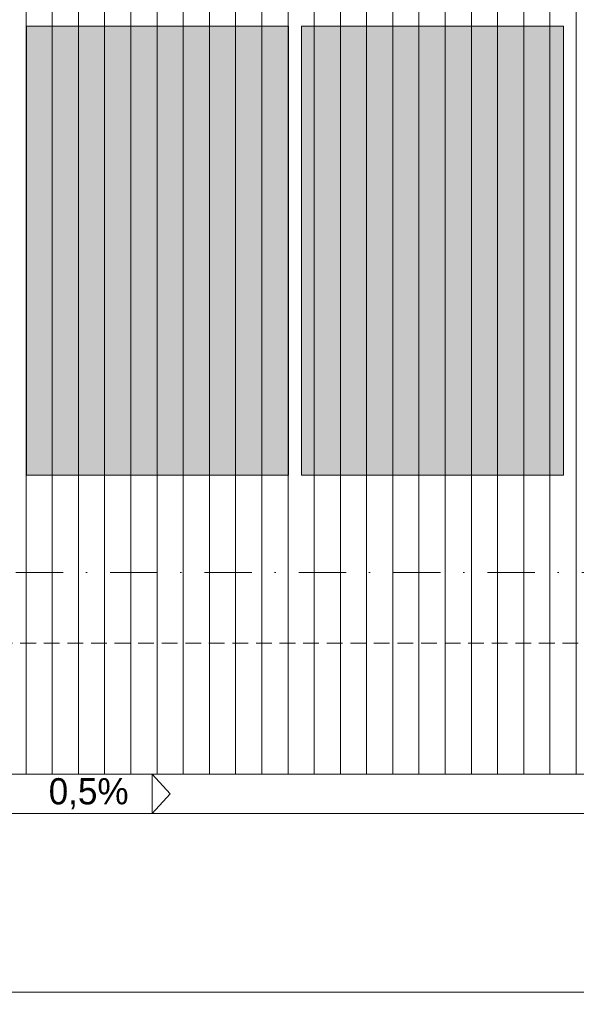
# Model space of a CAD drawing. Header units: millimetres. Extents: x 100377 to 139599, y -1988 to 13993.
# Tile 15 of 53: x 110938 to 113063, y -1342 to 2417. Entities that reach past the tile are written whole.
import ezdxf

# ---------------------------------------------------------------- set-up
doc = ezdxf.new("R2010")
doc.units = ezdxf.units.MM
doc.header["$MEASUREMENT"] = 0
doc.linetypes.add('Kropki i Kreski', pattern=[360, 180, -90, 0, -90])
doc.linetypes.add('Przerywana gęsta', pattern=[90, 60, -30])
for name, color, linetype, lineweight in [('Nowe_0_Nr_pióra__1', 7, 'Continuous', 13), ('Nowe_0_Nr_pióra__2', 251, 'Continuous', 13), ('Nowe_0_Nr_pióra__77', 2, 'Continuous', 15), ('Nowe_299-A Wymiary Opisy_Nr_pióra__1', 7, 'Continuous', 13), ('Nowe_299-A Wymiary Opisy_Nr_pióra__21', 7, 'Continuous', 25), ('Nowe_830-G Teksty Etykiety_Nr_pióra__1', 7, 'Continuous', 13)]:
    doc.layers.add(name, color=color, linetype=linetype, lineweight=lineweight)
doc.layers.add('Nowe_299-A Wymiary Opisy', color=7, linetype='Continuous')
doc.styles.add('STYL_AUTOMATYCZNY_1', font='txt')
doc.dimstyles.new('STYL_AUTOMATYCZNY__2', dxfattribs={"dimtxt": 200, "dimasz": 47.5, "dimexe": 0.18, "dimexo": 300, "dimgap": 0.09, "dimtad": 1, "dimtih": 1, "dimtoh": 1, "dimdec": 0, "dimlfac": 0.1, "dimzin": 0, "dimdsep": 46, "dimtxsty": 'STYL_AUTOMATYCZNY_1', "dimblk": 'ARROWHEAD_2', "dimblk1": 'ARROWHEAD_2', "dimblk2": 'ARROWHEAD_2', "dimcen": 0.09, "dimclrd": 7, "dimclre": 7, "dimclrt": 7, "dimadec": 1, "dimazin": 0, "dimtfac": 1, "dimtdec": 4, "dimtmove": 0, "dimatfit": 3, "dimfxl": 0, "dimtolj": 1, "dimtzin": 0, "dimarcsym": 0})

# ---------------------------------------------------------------- blocks, each defined once
blk = doc.blocks.new('*X2')
at = {"layer": 'Nowe_0_Nr_pióra__2', "color": 251, "linetype": 'Continuous', "lineweight": 13}
for p, q in [((110962.4, 2537), (110962.4, 2287)), ((110962.4, 2537), (110962.4, 2287)), ((111062.4, 2537), (111062.4, 2287)), ((111062.4, 2537), (111062.4, 2287)), ((111162.4, 2537), (111162.4, 2287)), ((111162.4, 2537), (111162.4, 2287)), ((111262.4, 2537), (111262.4, 2287)), ((111262.4, 2537), (111262.4, 2287)), ((111362.4, 2537), (111362.4, 2287)), ((111362.4, 2537), (111362.4, 2287)), ((111462.4, 2537), (111462.4, 2287)), ((111462.4, 2537), (111462.4, 2287)), ((111562.4, 2537), (111562.4, 2287)), ((111562.4, 2537), (111562.4, 2287)), ((111662.4, 2537), (111662.4, 2287)), ((111662.4, 2537), (111662.4, 2287)), ((111762.4, 2537), (111762.4, 2287)), ((111762.4, 2537), (111762.4, 2287)), ((111862.4, 2537), (111862.4, 2287)), ((111862.4, 2537), (111862.4, 2287)), ((111962.4, 2537), (111962.4, 2287)), ((111962.4, 2537), (111962.4, 2287)), ((112062.4, 2537), (112062.4, 2287)), ((112062.4, 2537), (112062.4, 2287)), ((112162.4, 2537), (112162.4, 2287)), ((112162.4, 2537), (112162.4, 2287)), ((112262.4, 2537), (112262.4, 2287)), ((112262.4, 2537), (112262.4, 2287)), ((112362.4, 2537), (112362.4, 2287)), ((112362.4, 2537), (112362.4, 2287)), ((112462.4, 2537), (112462.4, 2287)), ((112462.4, 2537), (112462.4, 2287)), ((112562.4, 2537), (112562.4, 2287)), ((112562.4, 2537), (112562.4, 2287)), ((112662.4, 2537), (112662.4, 2287)), ((112662.4, 2537), (112662.4, 2287)), ((112762.4, 2537), (112762.4, 2287)), ((112762.4, 2537), (112762.4, 2287)), ((112862.4, 2537), (112862.4, 2287)), ((112862.4, 2537), (112862.4, 2287)), ((112962.4, 2537), (112962.4, 2287)), ((112962.4, 2537), (112962.4, 2287)), ((113062.4, 2537), (113062.4, 2287)), ((113062.4, 2537), (113062.4, 2287)), ((110962.4, 2287), (110962.4, 2037)), ((110962.4, 2287), (110962.4, 2037)), ((111062.4, 2287), (111062.4, 2037)), ((111062.4, 2287), (111062.4, 2037)), ((111162.4, 2287), (111162.4, 2037)), ((111162.4, 2287), (111162.4, 2037)), ((111262.4, 2287), (111262.4, 2037)), ((111262.4, 2287), (111262.4, 2037)), ((111362.4, 2287), (111362.4, 2037)), ((111362.4, 2287), (111362.4, 2037)), ((111462.4, 2287), (111462.4, 2037)), ((111462.4, 2287), (111462.4, 2037)), ((111562.4, 2287), (111562.4, 2037)), ((111562.4, 2287), (111562.4, 2037)), ((111662.4, 2287), (111662.4, 2037)), ((111662.4, 2287), (111662.4, 2037)), ((111762.4, 2287), (111762.4, 2037)), ((111762.4, 2287), (111762.4, 2037)), ((111862.4, 2287), (111862.4, 2037)), ((111862.4, 2287), (111862.4, 2037)), ((111962.4, 2287), (111962.4, 2037)), ((111962.4, 2287), (111962.4, 2037)), ((112062.4, 2287), (112062.4, 2037)), ((112062.4, 2287), (112062.4, 2037)), ((112162.4, 2287), (112162.4, 2037)), ((112162.4, 2287), (112162.4, 2037)), ((112262.4, 2287), (112262.4, 2037)), ((112262.4, 2287), (112262.4, 2037)), ((112362.4, 2287), (112362.4, 2037)), ((112362.4, 2287), (112362.4, 2037)), ((112462.4, 2287), (112462.4, 2037)), ((112462.4, 2287), (112462.4, 2037)), ((112562.4, 2287), (112562.4, 2037)), ((112562.4, 2287), (112562.4, 2037)), ((112662.4, 2287), (112662.4, 2037)), ((112662.4, 2287), (112662.4, 2037)), ((112762.4, 2287), (112762.4, 2037)), ((112762.4, 2287), (112762.4, 2037)), ((112862.4, 2287), (112862.4, 2037)), ((112862.4, 2287), (112862.4, 2037)), ((112962.4, 2287), (112962.4, 2037)), ((112962.4, 2287), (112962.4, 2037)), ((113062.4, 2287), (113062.4, 2037)), ((113062.4, 2287), (113062.4, 2037)), ((110962.4, 2037), (110962.4, 1787)), ((110962.4, 2037), (110962.4, 1787)), ((111062.4, 2037), (111062.4, 1787)), ((111062.4, 2037), (111062.4, 1787)), ((111162.4, 2037), (111162.4, 1787)), ((111162.4, 2037), (111162.4, 1787)), ((111262.4, 2037), (111262.4, 1787)), ((111262.4, 2037), (111262.4, 1787)), ((111362.4, 2037), (111362.4, 1787)), ((111362.4, 2037), (111362.4, 1787)), ((111462.4, 2037), (111462.4, 1787)), ((111462.4, 2037), (111462.4, 1787)), ((111562.4, 2037), (111562.4, 1787)), ((111562.4, 2037), (111562.4, 1787)), ((111662.4, 2037), (111662.4, 1787)), ((111662.4, 2037), (111662.4, 1787)), ((111762.4, 2037), (111762.4, 1787)), ((111762.4, 2037), (111762.4, 1787)), ((111862.4, 2037), (111862.4, 1787)), ((111862.4, 2037), (111862.4, 1787)), ((111962.4, 2037), (111962.4, 1787)), ((111962.4, 2037), (111962.4, 1787)), ((112062.4, 2037), (112062.4, 1787)), ((112062.4, 2037), (112062.4, 1787)), ((112162.4, 2037), (112162.4, 1787)), ((112162.4, 2037), (112162.4, 1787)), ((112262.4, 2037), (112262.4, 1787)), ((112262.4, 2037), (112262.4, 1787)), ((112362.4, 2037), (112362.4, 1787)), ((112362.4, 2037), (112362.4, 1787)), ((112462.4, 2037), (112462.4, 1787)), ((112462.4, 2037), (112462.4, 1787)), ((112562.4, 2037), (112562.4, 1787)), ((112562.4, 2037), (112562.4, 1787)), ((112662.4, 2037), (112662.4, 1787)), ((112662.4, 2037), (112662.4, 1787)), ((112762.4, 2037), (112762.4, 1787)), ((112762.4, 2037), (112762.4, 1787)), ((112862.4, 2037), (112862.4, 1787)), ((112862.4, 2037), (112862.4, 1787)), ((112962.4, 2037), (112962.4, 1787)), ((112962.4, 2037), (112962.4, 1787)), ((113062.4, 2037), (113062.4, 1787)), ((113062.4, 2037), (113062.4, 1787)), ((110962.4, 1787), (110962.4, 1537)), ((110962.4, 1787), (110962.4, 1537)), ((111062.4, 1787), (111062.4, 1537)), ((111062.4, 1787), (111062.4, 1537)), ((111162.4, 1787), (111162.4, 1537)), ((111162.4, 1787), (111162.4, 1537)), ((111262.4, 1787), (111262.4, 1537)), ((111262.4, 1787), (111262.4, 1537)), ((111362.4, 1787), (111362.4, 1537)), ((111362.4, 1787), (111362.4, 1537)), ((111462.4, 1787), (111462.4, 1537)), ((111462.4, 1787), (111462.4, 1537)), ((111562.4, 1787), (111562.4, 1537)), ((111562.4, 1787), (111562.4, 1537)), ((111662.4, 1787), (111662.4, 1537)), ((111662.4, 1787), (111662.4, 1537)), ((111762.4, 1787), (111762.4, 1537)), ((111762.4, 1787), (111762.4, 1537)), ((111862.4, 1787), (111862.4, 1537)), ((111862.4, 1787), (111862.4, 1537)), ((111962.4, 1787), (111962.4, 1537)), ((111962.4, 1787), (111962.4, 1537)), ((112062.4, 1787), (112062.4, 1537)), ((112062.4, 1787), (112062.4, 1537)), ((112162.4, 1787), (112162.4, 1537)), ((112162.4, 1787), (112162.4, 1537)), ((112262.4, 1787), (112262.4, 1537)), ((112262.4, 1787), (112262.4, 1537)), ((112362.4, 1787), (112362.4, 1537)), ((112362.4, 1787), (112362.4, 1537)), ((112462.4, 1787), (112462.4, 1537)), ((112462.4, 1787), (112462.4, 1537)), ((112562.4, 1787), (112562.4, 1537)), ((112562.4, 1787), (112562.4, 1537)), ((112662.4, 1787), (112662.4, 1537)), ((112662.4, 1787), (112662.4, 1537)), ((112762.4, 1787), (112762.4, 1537)), ((112762.4, 1787), (112762.4, 1537)), ((112862.4, 1787), (112862.4, 1537)), ((112862.4, 1787), (112862.4, 1537)), ((112962.4, 1787), (112962.4, 1537)), ((112962.4, 1787), (112962.4, 1537)), ((113062.4, 1787), (113062.4, 1537)), ((113062.4, 1787), (113062.4, 1537)), ((110962.4, 1537), (110962.4, 1287)), ((110962.4, 1537), (110962.4, 1287)), ((111062.4, 1537), (111062.4, 1287)), ((111062.4, 1537), (111062.4, 1287)), ((111162.4, 1537), (111162.4, 1287)), ((111162.4, 1537), (111162.4, 1287)), ((111262.4, 1537), (111262.4, 1287)), ((111262.4, 1537), (111262.4, 1287)), ((111362.4, 1537), (111362.4, 1287)), ((111362.4, 1537), (111362.4, 1287)), ((111462.4, 1537), (111462.4, 1287)), ((111462.4, 1537), (111462.4, 1287)), ((111562.4, 1537), (111562.4, 1287)), ((111562.4, 1537), (111562.4, 1287)), ((111662.4, 1537), (111662.4, 1287)), ((111662.4, 1537), (111662.4, 1287)), ((111762.4, 1537), (111762.4, 1287)), ((111762.4, 1537), (111762.4, 1287)), ((111862.4, 1537), (111862.4, 1287)), ((111862.4, 1537), (111862.4, 1287)), ((111962.4, 1537), (111962.4, 1287)), ((111962.4, 1537), (111962.4, 1287)), ((112062.4, 1537), (112062.4, 1287)), ((112062.4, 1537), (112062.4, 1287)), ((112162.4, 1537), (112162.4, 1287)), ((112162.4, 1537), (112162.4, 1287)), ((112262.4, 1537), (112262.4, 1287)), ((112262.4, 1537), (112262.4, 1287)), ((112362.4, 1537), (112362.4, 1287)), ((112362.4, 1537), (112362.4, 1287)), ((112462.4, 1537), (112462.4, 1287)), ((112462.4, 1537), (112462.4, 1287)), ((112562.4, 1537), (112562.4, 1287)), ((112562.4, 1537), (112562.4, 1287)), ((112662.4, 1537), (112662.4, 1287)), ((112662.4, 1537), (112662.4, 1287)), ((112762.4, 1537), (112762.4, 1287)), ((112762.4, 1537), (112762.4, 1287)), ((112862.4, 1537), (112862.4, 1287)), ((112862.4, 1537), (112862.4, 1287)), ((112962.4, 1537), (112962.4, 1287)), ((112962.4, 1537), (112962.4, 1287)), ((113062.4, 1537), (113062.4, 1287)), ((113062.4, 1537), (113062.4, 1287)), ((110962.4, 1287), (110962.4, 1037)), ((110962.4, 1287), (110962.4, 1037)), ((111062.4, 1287), (111062.4, 1037)), ((111062.4, 1287), (111062.4, 1037)), ((111162.4, 1287), (111162.4, 1037)), ((111162.4, 1287), (111162.4, 1037)), ((111262.4, 1287), (111262.4, 1037)), ((111262.4, 1287), (111262.4, 1037)), ((111362.4, 1287), (111362.4, 1037)), ((111362.4, 1287), (111362.4, 1037)), ((111462.4, 1287), (111462.4, 1037)), ((111462.4, 1287), (111462.4, 1037)), ((111562.4, 1287), (111562.4, 1037)), ((111562.4, 1287), (111562.4, 1037)), ((111662.4, 1287), (111662.4, 1037)), ((111662.4, 1287), (111662.4, 1037)), ((111762.4, 1287), (111762.4, 1037)), ((111762.4, 1287), (111762.4, 1037)), ((111862.4, 1287), (111862.4, 1037)), ((111862.4, 1287), (111862.4, 1037)), ((111962.4, 1287), (111962.4, 1037)), ((111962.4, 1287), (111962.4, 1037)), ((112062.4, 1287), (112062.4, 1037)), ((112062.4, 1287), (112062.4, 1037)), ((112162.4, 1287), (112162.4, 1037)), ((112162.4, 1287), (112162.4, 1037)), ((112262.4, 1287), (112262.4, 1037)), ((112262.4, 1287), (112262.4, 1037)), ((112362.4, 1287), (112362.4, 1037)), ((112362.4, 1287), (112362.4, 1037)), ((112462.4, 1287), (112462.4, 1037)), ((112462.4, 1287), (112462.4, 1037)), ((112562.4, 1287), (112562.4, 1037)), ((112562.4, 1287), (112562.4, 1037)), ((112662.4, 1287), (112662.4, 1037)), ((112662.4, 1287), (112662.4, 1037)), ((112762.4, 1287), (112762.4, 1037)), ((112762.4, 1287), (112762.4, 1037)), ((112862.4, 1287), (112862.4, 1037)), ((112862.4, 1287), (112862.4, 1037)), ((112962.4, 1287), (112962.4, 1037)), ((112962.4, 1287), (112962.4, 1037)), ((113062.4, 1287), (113062.4, 1037)), ((113062.4, 1287), (113062.4, 1037)), ((110962.4, 1037), (110962.4, 787)), ((110962.4, 1037), (110962.4, 787)), ((111062.4, 1037), (111062.4, 787)), ((111062.4, 1037), (111062.4, 787)), ((111162.4, 1037), (111162.4, 787)), ((111162.4, 1037), (111162.4, 787)), ((111262.4, 1037), (111262.4, 787)), ((111262.4, 1037), (111262.4, 787)), ((111362.4, 1037), (111362.4, 787)), ((111362.4, 1037), (111362.4, 787)), ((111462.4, 1037), (111462.4, 787)), ((111462.4, 1037), (111462.4, 787)), ((111562.4, 1037), (111562.4, 787)), ((111562.4, 1037), (111562.4, 787)), ((111662.4, 1037), (111662.4, 787)), ((111662.4, 1037), (111662.4, 787)), ((111762.4, 1037), (111762.4, 787)), ((111762.4, 1037), (111762.4, 787)), ((111862.4, 1037), (111862.4, 787)), ((111862.4, 1037), (111862.4, 787)), ((111962.4, 1037), (111962.4, 787)), ((111962.4, 1037), (111962.4, 787)), ((112062.4, 1037), (112062.4, 787)), ((112062.4, 1037), (112062.4, 787)), ((112162.4, 1037), (112162.4, 787)), ((112162.4, 1037), (112162.4, 787)), ((112262.4, 1037), (112262.4, 787)), ((112262.4, 1037), (112262.4, 787)), ((112362.4, 1037), (112362.4, 787)), ((112362.4, 1037), (112362.4, 787)), ((112462.4, 1037), (112462.4, 787)), ((112462.4, 1037), (112462.4, 787)), ((112562.4, 1037), (112562.4, 787)), ((112562.4, 1037), (112562.4, 787)), ((112662.4, 1037), (112662.4, 787)), ((112662.4, 1037), (112662.4, 787)), ((112762.4, 1037), (112762.4, 787)), ((112762.4, 1037), (112762.4, 787)), ((112862.4, 1037), (112862.4, 787)), ((112862.4, 1037), (112862.4, 787)), ((112962.4, 1037), (112962.4, 787)), ((112962.4, 1037), (112962.4, 787)), ((113062.4, 1037), (113062.4, 787)), ((113062.4, 1037), (113062.4, 787)), ((110962.4, 787), (110962.4, 537)), ((110962.4, 787), (110962.4, 537)), ((111062.4, 787), (111062.4, 537)), ((111062.4, 787), (111062.4, 537)), ((111162.4, 787), (111162.4, 537)), ((111162.4, 787), (111162.4, 537)), ((111262.4, 787), (111262.4, 537)), ((111262.4, 787), (111262.4, 537)), ((111362.4, 787), (111362.4, 537)), ((111362.4, 787), (111362.4, 537)), ((111462.4, 787), (111462.4, 537)), ((111462.4, 787), (111462.4, 537)), ((111562.4, 787), (111562.4, 537)), ((111562.4, 787), (111562.4, 537)), ((111662.4, 787), (111662.4, 537)), ((111662.4, 787), (111662.4, 537)), ((111762.4, 787), (111762.4, 537)), ((111762.4, 787), (111762.4, 537)), ((111862.4, 787), (111862.4, 537)), ((111862.4, 787), (111862.4, 537)), ((111962.4, 787), (111962.4, 537)), ((111962.4, 787), (111962.4, 537)), ((112062.4, 787), (112062.4, 537)), ((112062.4, 787), (112062.4, 537)), ((112162.4, 787), (112162.4, 537)), ((112162.4, 787), (112162.4, 537)), ((112262.4, 787), (112262.4, 537)), ((112262.4, 787), (112262.4, 537)), ((112362.4, 787), (112362.4, 537)), ((112362.4, 787), (112362.4, 537)), ((112462.4, 787), (112462.4, 537)), ((112462.4, 787), (112462.4, 537)), ((112562.4, 787), (112562.4, 537)), ((112562.4, 787), (112562.4, 537)), ((112662.4, 787), (112662.4, 537)), ((112662.4, 787), (112662.4, 537)), ((112762.4, 787), (112762.4, 537)), ((112762.4, 787), (112762.4, 537)), ((112862.4, 787), (112862.4, 537)), ((112862.4, 787), (112862.4, 537)), ((112962.4, 787), (112962.4, 537)), ((112962.4, 787), (112962.4, 537)), ((113062.4, 787), (113062.4, 537)), ((113062.4, 787), (113062.4, 537)), ((110962.4, 537), (110962.4, 287)), ((110962.4, 537), (110962.4, 287)), ((111062.4, 537), (111062.4, 287)), ((111062.4, 537), (111062.4, 287)), ((111162.4, 537), (111162.4, 287)), ((111162.4, 537), (111162.4, 287)), ((111262.4, 537), (111262.4, 287)), ((111262.4, 537), (111262.4, 287)), ((111362.4, 537), (111362.4, 287)), ((111362.4, 537), (111362.4, 287)), ((111462.4, 537), (111462.4, 287)), ((111462.4, 537), (111462.4, 287)), ((111562.4, 537), (111562.4, 287)), ((111562.4, 537), (111562.4, 287)), ((111662.4, 537), (111662.4, 287)), ((111662.4, 537), (111662.4, 287)), ((111762.4, 537), (111762.4, 287)), ((111762.4, 537), (111762.4, 287)), ((111862.4, 537), (111862.4, 287)), ((111862.4, 537), (111862.4, 287)), ((111962.4, 537), (111962.4, 287)), ((111962.4, 537), (111962.4, 287)), ((112062.4, 537), (112062.4, 287)), ((112062.4, 537), (112062.4, 287)), ((112162.4, 537), (112162.4, 287)), ((112162.4, 537), (112162.4, 287)), ((112262.4, 537), (112262.4, 287)), ((112262.4, 537), (112262.4, 287)), ((112362.4, 537), (112362.4, 287)), ((112362.4, 537), (112362.4, 287)), ((112462.4, 537), (112462.4, 287)), ((112462.4, 537), (112462.4, 287)), ((112562.4, 537), (112562.4, 287)), ((112562.4, 537), (112562.4, 287)), ((112662.4, 537), (112662.4, 287)), ((112662.4, 537), (112662.4, 287)), ((112762.4, 537), (112762.4, 287)), ((112762.4, 537), (112762.4, 287)), ((112862.4, 537), (112862.4, 287)), ((112862.4, 537), (112862.4, 287)), ((112962.4, 537), (112962.4, 287)), ((112962.4, 537), (112962.4, 287)), ((113062.4, 537), (113062.4, 287)), ((113062.4, 537), (113062.4, 287)), ((110962.4, 287), (110962.4, 37)), ((110962.4, 287), (110962.4, 37)), ((111062.4, 287), (111062.4, 37)), ((111062.4, 287), (111062.4, 37)), ((111162.4, 287), (111162.4, 37)), ((111162.4, 287), (111162.4, 37)), ((111262.4, 287), (111262.4, 37)), ((111262.4, 287), (111262.4, 37)), ((111362.4, 287), (111362.4, 37)), ((111362.4, 287), (111362.4, 37)), ((111462.4, 287), (111462.4, 37)), ((111462.4, 287), (111462.4, 37)), ((111562.4, 287), (111562.4, 37)), ((111562.4, 287), (111562.4, 37)), ((111662.4, 287), (111662.4, 37)), ((111662.4, 287), (111662.4, 37)), ((111762.4, 287), (111762.4, 37)), ((111762.4, 287), (111762.4, 37)), ((111862.4, 287), (111862.4, 37)), ((111862.4, 287), (111862.4, 37)), ((111962.4, 287), (111962.4, 37)), ((111962.4, 287), (111962.4, 37)), ((112062.4, 287), (112062.4, 37)), ((112062.4, 287), (112062.4, 37)), ((112162.4, 287), (112162.4, 37)), ((112162.4, 287), (112162.4, 37)), ((112262.4, 287), (112262.4, 37)), ((112262.4, 287), (112262.4, 37)), ((112362.4, 287), (112362.4, 37)), ((112362.4, 287), (112362.4, 37)), ((112462.4, 287), (112462.4, 37)), ((112462.4, 287), (112462.4, 37)), ((112562.4, 287), (112562.4, 37)), ((112562.4, 287), (112562.4, 37)), ((112662.4, 287), (112662.4, 37)), ((112662.4, 287), (112662.4, 37)), ((112762.4, 287), (112762.4, 37)), ((112762.4, 287), (112762.4, 37)), ((112862.4, 287), (112862.4, 37)), ((112862.4, 287), (112862.4, 37)), ((112962.4, 287), (112962.4, 37)), ((112962.4, 287), (112962.4, 37)), ((113062.4, 287), (113062.4, 37)), ((113062.4, 287), (113062.4, 37)), ((110962.4, 37), (110962.4, -213)), ((110962.4, 37), (110962.4, -213)), ((111062.4, 37), (111062.4, -213)), ((111062.4, 37), (111062.4, -213)), ((111162.4, 37), (111162.4, -213)), ((111162.4, 37), (111162.4, -213)), ((111262.4, 37), (111262.4, -213)), ((111262.4, 37), (111262.4, -213)), ((111362.4, 37), (111362.4, -213)), ((111362.4, 37), (111362.4, -213)), ((111462.4, 37), (111462.4, -213)), ((111462.4, 37), (111462.4, -213)), ((111562.4, 37), (111562.4, -213)), ((111562.4, 37), (111562.4, -213)), ((111662.4, 37), (111662.4, -213)), ((111662.4, 37), (111662.4, -213)), ((111762.4, 37), (111762.4, -213)), ((111762.4, 37), (111762.4, -213)), ((111862.4, 37), (111862.4, -213)), ((111862.4, 37), (111862.4, -213)), ((111962.4, 37), (111962.4, -213)), ((111962.4, 37), (111962.4, -213)), ((112062.4, 37), (112062.4, -213)), ((112062.4, 37), (112062.4, -213)), ((112162.4, 37), (112162.4, -213)), ((112162.4, 37), (112162.4, -213)), ((112262.4, 37), (112262.4, -213)), ((112262.4, 37), (112262.4, -213)), ((112362.4, 37), (112362.4, -213)), ((112362.4, 37), (112362.4, -213)), ((112462.4, 37), (112462.4, -213)), ((112462.4, 37), (112462.4, -213)), ((112562.4, 37), (112562.4, -213)), ((112562.4, 37), (112562.4, -213)), ((112662.4, 37), (112662.4, -213)), ((112662.4, 37), (112662.4, -213)), ((112762.4, 37), (112762.4, -213)), ((112762.4, 37), (112762.4, -213)), ((112862.4, 37), (112862.4, -213)), ((112862.4, 37), (112862.4, -213)), ((112962.4, 37), (112962.4, -213)), ((112962.4, 37), (112962.4, -213)), ((113062.4, 37), (113062.4, -213)), ((113062.4, 37), (113062.4, -213)), ((110962.4, -213), (110962.4, -463)), ((110962.4, -213), (110962.4, -463)), ((111062.4, -213), (111062.4, -463)), ((111062.4, -213), (111062.4, -463)), ((111162.4, -213), (111162.4, -463)), ((111162.4, -213), (111162.4, -463)), ((111262.4, -213), (111262.4, -463)), ((111262.4, -213), (111262.4, -463)), ((111362.4, -213), (111362.4, -463)), ((111362.4, -213), (111362.4, -463)), ((111462.4, -213), (111462.4, -463)), ((111462.4, -213), (111462.4, -463)), ((111562.4, -213), (111562.4, -463)), ((111562.4, -213), (111562.4, -463)), ((111662.4, -213), (111662.4, -463)), ((111662.4, -213), (111662.4, -463)), ((111762.4, -213), (111762.4, -463)), ((111762.4, -213), (111762.4, -463)), ((111862.4, -213), (111862.4, -463)), ((111862.4, -213), (111862.4, -463)), ((111962.4, -213), (111962.4, -463)), ((111962.4, -213), (111962.4, -463)), ((112062.4, -213), (112062.4, -463)), ((112062.4, -213), (112062.4, -463)), ((112162.4, -213), (112162.4, -463)), ((112162.4, -213), (112162.4, -463)), ((112262.4, -213), (112262.4, -463)), ((112262.4, -213), (112262.4, -463)), ((112362.4, -213), (112362.4, -463)), ((112362.4, -213), (112362.4, -463)), ((112462.4, -213), (112462.4, -463)), ((112462.4, -213), (112462.4, -463)), ((112562.4, -213), (112562.4, -463)), ((112562.4, -213), (112562.4, -463)), ((112662.4, -213), (112662.4, -463)), ((112662.4, -213), (112662.4, -463)), ((112762.4, -213), (112762.4, -463)), ((112762.4, -213), (112762.4, -463)), ((112862.4, -213), (112862.4, -463)), ((112862.4, -213), (112862.4, -463)), ((112962.4, -213), (112962.4, -463)), ((112962.4, -213), (112962.4, -463)), ((113062.4, -213), (113062.4, -463)), ((113062.4, -213), (113062.4, -463))]:
    blk.add_line(p, q, dxfattribs=at)
blk = doc.blocks.new('Wypełnienie_1_1', base_point=(0, 0))
at = {"layer": 'Nowe_0_Nr_pióra__2', "color": 251, "linetype": 'Continuous', "lineweight": 13}
blk.add_blockref('*X2', (0, 0), dxfattribs=at)
blk = doc.blocks.new('*D20')
at = {"layer": 'Nowe_299-A Wymiary Opisy_Nr_pióra__1', "color": 7, "linetype": 'Continuous', "lineweight": 13}
for p, q in [((102464.4, -1342.1), (102464.4, -263)), ((137460.4, -1342.1), (137460.4, -263)), ((102433.8, -1295.2), (102464.4, -1295.2)), ((102464.4, -1295.2), (137460.4, -1295.2)), ((137460.4, -1295.2), (137491, -1295.2))]:
    blk.add_line(p, q, dxfattribs=at)
at = {"layer": 'Nowe_299-A Wymiary Opisy_Nr_pióra__21', "color": 7, "linetype": 'Continuous', "lineweight": 25}
for p, q in [((102482.4, -1264), (102446.4, -1326.5)), ((137442.4, -1326.5), (137478.4, -1264))]:
    blk.add_line(p, q, dxfattribs=at)
at = {"layer": 'Nowe_299-A Wymiary Opisy_Nr_pióra__1', "color": 7, "lineweight": 13, "insert": (119620.5, -1255.2), "char_height": 200, "attachment_point": 7, "style": 'STYL_AUTOMATYCZNY_1'}
blk.add_mtext('{\\A1;3\xa0500}', dxfattribs=at)
blk = doc.blocks.new('ARROWHEAD_2')
at = {"color": 0, "linetype": 'Continuous', "lineweight": 0}
for p, q in [((0, 0), (-1, 0)), ((-0.378, -0.655), (0.378, 0.655))]:
    blk.add_line(p, q, dxfattribs=at)

msp = doc.modelspace()

# ---------------------------------------------------------------- hatches: boundary and pattern name
at = {"layer": 'Nowe_0_Nr_pióra__77', "linetype": 'Continuous', "lineweight": 0}
for points in [[(110963.7, 2392), (110963.7, 1316.8), (110963.7, 692), (110963.7, 678.4), (111963.6, 678.4), (111963.6, 1316.8), (111963.6, 2392)], [(112013.6, 2392), (112013.6, 1316.8), (112013.6, 692), (112013.6, 678.4), (113013.5, 678.4), (113013.5, 1316.8), (113013.5, 2392)]]:
    msp.add_hatch(color=54, dxfattribs=at).paths.add_polyline_path(points)

# ---------------------------------------------------------------- linework, layer by layer
at = {"layer": 'Nowe_0_Nr_pióra__1', "color": 7, "linetype": 'Przerywana gęsta', "lineweight": 13}
msp.add_lwpolyline([(137460.4, 37), (102464.4, 37), (102464.4, 12037), (137460.4, 12037)], close=True, dxfattribs=at)
at = {"layer": 'Nowe_0_Nr_pióra__1', "color": 7, "linetype": 'Continuous', "lineweight": 13}
for points in [[(137460.4, 6037), (137960.4, 6037), (137960.4, 37), (137960.4, -463), (102464.4, -463), (101964.4, -463), (101964.4, 6037), (102464.4, 6037)], [(101964.4, -463), (101964.4, -613), (137960.4, -613), (137960.4, -463)], [(111443.4, -463), (111443.4, -613)], [(111512.1, -538), (111443.4, -463)], [(111512.1, -538), (111443.4, -613)]]:
    msp.add_lwpolyline(points, dxfattribs=at)
at = {"layer": 'Nowe_0_Nr_pióra__1', "color": 7, "linetype": 'Continuous', "lineweight": 13, "flags": 128}
for points in [[(110963.7, 2392), (110963.7, 1316.8), (110963.7, 692), (110963.7, 678.4), (111963.6, 678.4), (111963.6, 1316.8), (111963.6, 2392)], [(112013.6, 2392), (112013.6, 1316.8), (112013.6, 692), (112013.6, 678.4), (113013.5, 678.4), (113013.5, 1316.8), (113013.5, 2392)]]:
    msp.add_lwpolyline(points, close=True, dxfattribs=at)
at = {"layer": 'Nowe_0_Nr_pióra__1', "color": 7, "linetype": 'Kropki i Kreski', "lineweight": 13}
msp.add_lwpolyline([(100840.7, 307), (139132.9, 307)], dxfattribs=at)

# ---------------------------------------------------------------- block references
at = {"layer": 'Nowe_0_Nr_pióra__2', "color": 251, "linetype": 'Continuous', "lineweight": 13}
msp.add_blockref('Wypełnienie_1_1', (0, 0), dxfattribs=at)

# ---------------------------------------------------------------- texts
at = {"layer": 'Nowe_830-G Teksty Etykiety_Nr_pióra__1', "color": 7, "linetype": 'Continuous', "lineweight": 13, "insert": (111353.7, -478.7), "char_height": 100, "attachment_point": 3, "style": 'STYL_AUTOMATYCZNY_1'}
msp.add_mtext('{\\A1;0,5%}', dxfattribs=at)

# ---------------------------------------------------------------- dimensions: what is measured, and where the dimension line sits
at = {"layer": 'Nowe_299-A Wymiary Opisy', "color": 7, "linetype": 'Continuous', "lineweight": 13}
dim = msp.add_linear_dim(base=(137460.4, -1295.2), p1=(102464.4, 37), p2=(137460.4, 37), dimstyle='STYL_AUTOMATYCZNY__2', dxfattribs=at)
dim.commit()
dim.dimension.update_dxf_attribs({"geometry": '*D20', "text_midpoint": (119964, -1155.2), "dimtype": 160})

doc.saveas('drawing.dxf')
